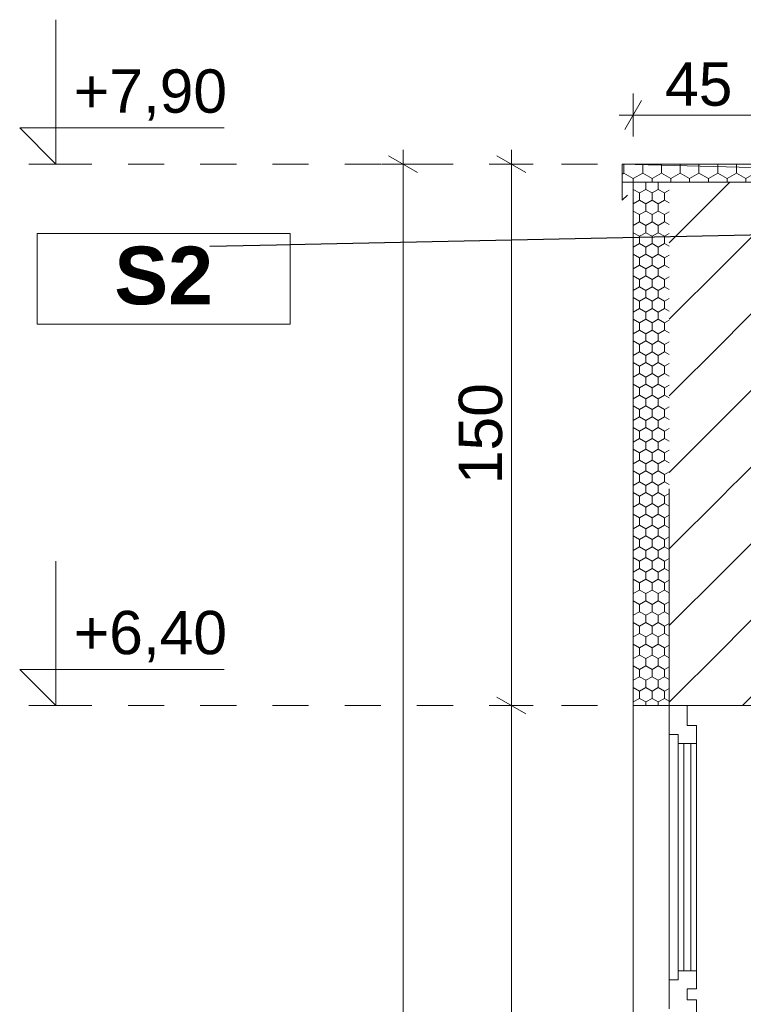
# Model space of a CAD drawing. Header units: centimetres. Extents: x 5703 to 19022, y -2164 to 612.
# Tile 32 of 49: x 16728 to 16929, y -504 to -231. Entities that reach past the tile are written whole.
import ezdxf

# ---------------------------------------------------------------- set-up
doc = ezdxf.new("R2010")
doc.units = ezdxf.units.CM
doc.header["$MEASUREMENT"] = 0
doc.set_wipeout_variables(frame=1)
doc.linetypes.add('Dashed-002', pattern=[20, 10, -10])
for name, color, linetype in [('830-Teksty Etykiety', 7, 'Continuous'), ('____PRZEKRÓJ_KRESKI', 7, 'Continuous'), ('MF_SCIANY_KONSTR istn.', 7, 'Continuous'), ('MF_WYM_DUŻE', 7, 'Continuous')]:
    doc.layers.add(name, color=color, linetype=linetype)
doc.styles.add('GENERATED_STYLE_3', font='arial.ttf')
doc.styles.add('GENERATED_STYLE_5', font='arialbd.ttf')
doc.dimstyles.new('GENERATED_STYLE__1', dxfattribs={"dimtxt": 12, "dimasz": 6.08, "dimexe": 0.18, "dimexo": 0.0625, "dimgap": 0.09, "dimtad": 1, "dimdec": 0, "dimzin": 0, "dimdsep": 46, "dimtxsty": 'GENERATED_STYLE_3', "dimblk": 'ARROWHEAD_2', "dimblk1": 'ARROWHEAD_2', "dimblk2": 'ARROWHEAD_2', "dimcen": 0.09, "dimse1": 1, "dimse2": 1, "dimclrd": 7, "dimclre": 7, "dimclrt": 7, "dimadec": 0, "dimazin": 0, "dimtfac": 1, "dimtdec": 4, "dimtmove": 0, "dimatfit": 3, "dimfxl": 1, "dimtolj": 1, "dimtzin": 0, "dimarcsym": 0})
doc.dimstyles.new('GENERATED_STYLE__2', dxfattribs={"dimtxt": 12, "dimasz": 6.08, "dimexe": 0.18, "dimexo": 0.0625, "dimgap": 0.09, "dimtad": 1, "dimtih": 1, "dimtoh": 1, "dimdec": 0, "dimzin": 0, "dimdsep": 46, "dimtxsty": 'GENERATED_STYLE_3', "dimblk": 'ARROWHEAD_2', "dimblk1": 'ARROWHEAD_2', "dimblk2": 'ARROWHEAD_2', "dimcen": 0.09, "dimse1": 1, "dimse2": 1, "dimclrd": 7, "dimclre": 7, "dimclrt": 7, "dimadec": 0, "dimazin": 0, "dimtfac": 1, "dimtdec": 4, "dimtmove": 0, "dimatfit": 3, "dimfxl": 1, "dimtolj": 1, "dimtzin": 0, "dimarcsym": 0})
doc.dimstyles.new('GENERATED_STYLE__4', dxfattribs={"dimtxt": 0.18, "dimasz": 9.12, "dimexe": 0.18, "dimexo": 0.0625, "dimgap": 0.09, "dimtad": 0, "dimtih": 1, "dimtoh": 1, "dimdec": 4, "dimzin": 0, "dimdsep": 46, "dimcen": 0.09, "dimadec": 0, "dimazin": 0, "dimtfac": 1, "dimtdec": 4, "dimtmove": 0, "dimatfit": 3, "dimldrblk": 'ARROWHEAD_11', "dimfxl": 1, "dimtolj": 1, "dimtzin": 0, "dimarcsym": 0})
pattern_1 = [(90, (-4821233.9283, -1061.3574), (-3.4641016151, 0), [2, -4]), (90, (-4821235.6604, -1058.3574), (-3.4641016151, 0), [2, -4]), (150, (-4821233.9283, -1059.3574), (1.7320508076, 3), [2, -4]), (150, (-4821237.3924, -1059.3574), (1.7320508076, 3), [2, -4]), (210, (-4821233.9283, -1061.3574), (-1.7320508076, 3), [2, -4]), (210, (-4821237.3924, -1061.3574), (-1.7320508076, 3), [2, -4])]
pattern_2 = [(45, (-4821233.928, -1061.357), (-10.60660172, 10.60660172), [])]

# ---------------------------------------------------------------- blocks, each defined once
blk = doc.blocks.new('*D2', base_point=(-4821233.93, -1061.36))
at = {"layer": 'MF_WYM_DUŻE', "color": 7, "linetype": 'Continuous', "lineweight": 15, "transparency": 16777216}
for p, q in [((16838.64, -273.67), (16830.64, -269.05)), ((16830.64, -1179.05), (16838.64, -1183.67))]:
    blk.add_line(p, q, dxfattribs=at)
at = {"layer": 'MF_WYM_DUŻE', "color": 7, "linetype": 'Continuous', "lineweight": 13, "transparency": 16777216}
for p, q in [((16834.64, -271.36), (16834.64, -267.45)), ((16840.64, -271.36), (16828.64, -271.36)), ((16834.64, -1181.36), (16834.64, -271.36)), ((16840.64, -1181.36), (16828.64, -1181.36)), ((16834.64, -1185.27), (16834.64, -1181.36))]:
    blk.add_line(p, q, dxfattribs=at)
at = {"layer": 'MF_WYM_DUŻE', "color": 7, "lineweight": 13, "transparency": 16777216, "insert": (16832.24, -740.02), "char_height": 12, "attachment_point": 7, "rotation": 90, "style": 'GENERATED_STYLE_3'}
blk.add_mtext('\\A1;{\\pql;\\fArial|b0|i0|c238|p38;910}', dxfattribs=at)
blk = doc.blocks.new('ARROWHEAD_2')
at = {"color": 0, "linetype": 'Continuous', "lineweight": 0}
for p, q in [((-0.378, -0.655), (0.378, 0.655)), ((0, 0), (-1, 0))]:
    blk.add_line(p, q, dxfattribs=at)
blk = doc.blocks.new('*D4', base_point=(-4821233.93, -1061.36))
at = {"layer": 'MF_WYM_DUŻE', "color": 7, "linetype": 'Continuous', "lineweight": 13, "transparency": 16777216}
for p, q in [((16898.36, -263.76), (16898.36, -251.76)), ((16943.36, -263.76), (16943.36, -251.76)), ((16894.45, -257.76), (16898.36, -257.76)), ((16898.36, -257.76), (16943.36, -257.76))]:
    blk.add_line(p, q, dxfattribs=at)
at = {"layer": 'MF_WYM_DUŻE', "color": 7, "linetype": 'Continuous', "lineweight": 15, "transparency": 16777216}
for p, q in [((16900.67, -253.76), (16896.05, -261.76)), ((16945.67, -253.76), (16941.05, -261.76))]:
    blk.add_line(p, q, dxfattribs=at)
at = {"layer": 'MF_WYM_DUŻE', "color": 7, "lineweight": 13, "transparency": 16777216, "char_height": 12, "attachment_point": 7, "style": 'GENERATED_STYLE_3'}
for s, insert in [('\\A1;{\\pql;\\fArial|b0|i0|c238|p38;45}', (16907.2, -255.36)), ('\\A1;{\\pql;\\fArial|b0|i0|c238|p38;5}', (16931.94, -255.36))]:
    blk.add_mtext(s, dxfattribs=dict(at, insert=insert))
blk = doc.blocks.new('*D12', base_point=(-4821233.93, -1061.36))
at = {"layer": 'MF_WYM_DUŻE', "color": 7, "linetype": 'Continuous', "lineweight": 15, "transparency": 16777216}
for p, q in [((16860.64, -419.05), (16868.64, -423.67)), ((16860.64, -624.05), (16868.64, -628.67))]:
    blk.add_line(p, q, dxfattribs=at)
at = {"layer": 'MF_WYM_DUŻE', "color": 7, "linetype": 'Continuous', "lineweight": 13, "transparency": 16777216}
for p, q in [((16870.64, -421.36), (16858.64, -421.36)), ((16864.64, -626.36), (16864.64, -421.36)), ((16870.64, -626.36), (16858.64, -626.36))]:
    blk.add_line(p, q, dxfattribs=at)
at = {"layer": 'MF_WYM_DUŻE', "color": 7, "lineweight": 13, "transparency": 16777216, "insert": (16862.24, -537.52), "char_height": 12, "attachment_point": 7, "rotation": 90, "style": 'GENERATED_STYLE_3'}
blk.add_mtext('\\A1;{\\pql;\\fArial|b0|i0|c238|p38;205}', dxfattribs=at)
blk = doc.blocks.new('*D13', base_point=(-4821233.93, -1061.36))
at = {"layer": 'MF_WYM_DUŻE', "color": 7, "linetype": 'Continuous', "lineweight": 15, "transparency": 16777216}
for p, q in [((16868.64, -273.67), (16860.64, -269.05)), ((16860.64, -419.05), (16868.64, -423.67))]:
    blk.add_line(p, q, dxfattribs=at)
at = {"layer": 'MF_WYM_DUŻE', "color": 7, "linetype": 'Continuous', "lineweight": 13, "transparency": 16777216}
for p, q in [((16864.64, -271.36), (16864.64, -267.45)), ((16870.64, -271.36), (16858.64, -271.36)), ((16864.64, -421.36), (16864.64, -271.36)), ((16870.64, -421.36), (16858.64, -421.36))]:
    blk.add_line(p, q, dxfattribs=at)
at = {"layer": 'MF_WYM_DUŻE', "color": 7, "lineweight": 13, "transparency": 16777216, "insert": (16862.24, -360.02), "char_height": 12, "attachment_point": 7, "rotation": 90, "style": 'GENERATED_STYLE_3'}
blk.add_mtext('\\A1;{\\pql;\\fArial|b0|i0|c238|p38;150}', dxfattribs=at)
blk = doc.blocks.new('*D14', base_point=(-4821233.93, -1061.36))
at = {"layer": 'MF_WYM_DUŻE', "color": 7, "linetype": 'Continuous', "lineweight": 15, "transparency": 16777216}
for p, q in [((18875.69, -273.67), (18867.69, -269.05)), ((18867.69, -1106.05), (18875.69, -1110.67))]:
    blk.add_line(p, q, dxfattribs=at)
at = {"layer": 'MF_WYM_DUŻE', "color": 7, "linetype": 'Continuous', "lineweight": 13, "transparency": 16777216}
for p, q in [((18871.69, -271.36), (18871.69, -267.45)), ((18877.69, -271.36), (18865.69, -271.36)), ((18871.69, -1108.36), (18871.69, -271.36)), ((18877.69, -1108.36), (18865.69, -1108.36)), ((18871.69, -1112.27), (18871.69, -1108.36))]:
    blk.add_line(p, q, dxfattribs=at)
at = {"layer": 'MF_WYM_DUŻE', "color": 7, "lineweight": 13, "transparency": 16777216, "insert": (18869.29, -703.52), "char_height": 12, "attachment_point": 7, "rotation": 90, "style": 'GENERATED_STYLE_3'}
blk.add_mtext('\\A1;{\\pql;\\fArial|b0|i0|c238|p38;837}', dxfattribs=at)
blk = doc.blocks.new('*D19', base_point=(-4821233.93, -1061.36))
at = {"layer": 'MF_WYM_DUŻE', "color": 7, "linetype": 'Continuous', "lineweight": 15, "transparency": 16777216}
for p, q in [((18847.67, -419.05), (18855.67, -423.67)), ((18847.67, -624.05), (18855.67, -628.67))]:
    blk.add_line(p, q, dxfattribs=at)
at = {"layer": 'MF_WYM_DUŻE', "color": 7, "linetype": 'Continuous', "lineweight": 13, "transparency": 16777216}
for p, q in [((18857.67, -421.36), (18845.67, -421.36)), ((18851.67, -626.36), (18851.67, -421.36)), ((18857.67, -626.36), (18845.67, -626.36)), ((18851.67, -771.36), (18851.67, -626.36))]:
    blk.add_line(p, q, dxfattribs=at)
at = {"layer": 'MF_WYM_DUŻE', "color": 7, "lineweight": 13, "transparency": 16777216, "insert": (18849.27, -537.52), "char_height": 12, "attachment_point": 7, "rotation": 90, "style": 'GENERATED_STYLE_3'}
blk.add_mtext('\\A1;{\\pql;\\fArial|b0|i0|c238|p38;205}', dxfattribs=at)
blk = doc.blocks.new('*D20', base_point=(-4821233.93, -1061.36))
at = {"layer": 'MF_WYM_DUŻE', "color": 7, "linetype": 'Continuous', "lineweight": 15, "transparency": 16777216}
for p, q in [((18855.67, -273.67), (18847.67, -269.05)), ((18847.67, -419.05), (18855.67, -423.67))]:
    blk.add_line(p, q, dxfattribs=at)
at = {"layer": 'MF_WYM_DUŻE', "color": 7, "linetype": 'Continuous', "lineweight": 13, "transparency": 16777216}
for p, q in [((18851.67, -271.36), (18851.67, -267.45)), ((18857.67, -271.36), (18845.67, -271.36)), ((18851.67, -421.36), (18851.67, -271.36)), ((18857.67, -421.36), (18845.67, -421.36))]:
    blk.add_line(p, q, dxfattribs=at)
at = {"layer": 'MF_WYM_DUŻE', "color": 7, "lineweight": 13, "transparency": 16777216, "insert": (18849.27, -360.02), "char_height": 12, "attachment_point": 7, "rotation": 90, "style": 'GENERATED_STYLE_3'}
blk.add_mtext('\\A1;{\\pql;\\fArial|b0|i0|c238|p38;150}', dxfattribs=at)
blk = doc.blocks.new('ARROWHEAD_11')
at = {"color": 0, "linetype": 'Continuous', "lineweight": 0}
blk.add_line((0, 0), (-1, 0), dxfattribs=at)
at = {"color": 0, "linetype": 'Continuous', "lineweight": 0, "const_width": 0.25, "flags": 128}
blk.add_lwpolyline([(-0.125, 0, 1), (0.125, 0, 1)], format="xyb", close=True, dxfattribs=at)

msp = doc.modelspace()

# ---------------------------------------------------------------- hatches: boundary and pattern name
at = {"layer": '____PRZEKRÓJ_KRESKI', "linetype": 'Continuous', "lineweight": 13}
h = msp.add_hatch(dxfattribs=at)
h.set_pattern_fill('HEXAGONAL_0002', color=5, style=0, pattern_type=2)
h.set_pattern_definition([(90, (-4821233.9283, -1061.3574), (-5.1961524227, 0), [3, -6]), (90, (-4821236.5264, -1056.8574), (-5.1961524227, 0), [3, -6]), (150, (-4821233.9283, -1058.3574), (2.5980762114, 4.5), [3, -6]), (150, (-4821239.1245, -1058.3574), (2.5980762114, 4.5), [3, -6]), (210, (-4821233.9283, -1061.3574), (-2.5980762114, 4.5), [3, -6]), (210, (-4821239.1245, -1061.3574), (-2.5980762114, 4.5), [3, -6])])
h.paths.add_polyline_path([(16895.36, -276.36), (16951.36, -276.36), (16951.36, -271.36), (16895.36, -271.36)])
h = msp.add_hatch(dxfattribs=at)
h.set_pattern_fill('STYROPIAN_0002', style=0, pattern_type=2)
h.set_pattern_definition(pattern_1)
h.paths.add_polyline_path([(16898.36, -276.36), (16898.36, -361.36), (16908.36, -361.36), (16908.36, -276.36)])
h = msp.add_hatch(dxfattribs=at)
h.set_pattern_fill('BLOCZKI_CERAMICZNE_0002', style=0, pattern_type=2)
h.set_pattern_definition(pattern_2)
h.paths.add_polyline_path([(16908.36, -361.36), (16923.36, -361.36), (16923.36, -276.36), (16908.36, -276.36)])
h = msp.add_hatch(dxfattribs=at)
h.set_pattern_fill('BLOCZKI_CERAMICZNE_0002', style=0, pattern_type=2)
h.set_pattern_definition(pattern_2)
h.paths.add_polyline_path([(16923.36, -361.36), (16928.36, -361.36), (16928.36, -276.36), (16923.36, -276.36)])
h = msp.add_hatch(dxfattribs=at)
h.set_pattern_fill('BLOCZKI_CERAMICZNE_0002', style=0, pattern_type=2)
h.set_pattern_definition(pattern_2)
h.paths.add_polyline_path([(16928.36, -361.36), (16943.36, -361.36), (16943.36, -276.36), (16928.36, -276.36)])
h = msp.add_hatch(dxfattribs=at)
h.set_pattern_fill('STYROPIAN_0002', style=0, pattern_type=2)
h.set_pattern_definition(pattern_1)
h.paths.add_polyline_path([(16908.36, -361.36), (16898.36, -361.36), (16898.36, -421.36), (16908.36, -421.36)])
h = msp.add_hatch(dxfattribs=at)
h.set_pattern_fill('BLOCZKI_CERAMICZNE_0002', style=0, pattern_type=2)
h.set_pattern_definition(pattern_2)
h.paths.add_polyline_path([(16923.36, -361.36), (16908.36, -361.36), (16908.36, -421.36), (16923.36, -421.36)])
h = msp.add_hatch(dxfattribs=at)
h.set_pattern_fill('BLOCZKI_CERAMICZNE_0002', style=0, pattern_type=2)
h.set_pattern_definition(pattern_2)
h.paths.add_polyline_path([(16928.36, -361.36), (16923.36, -361.36), (16923.36, -421.36), (16928.36, -421.36)])
h = msp.add_hatch(dxfattribs=at)
h.set_pattern_fill('BLOCZKI_CERAMICZNE_0002', style=0, pattern_type=2)
h.set_pattern_definition(pattern_2)
h.paths.add_polyline_path([(16953.36, -361.36), (16928.36, -361.36), (16928.36, -421.36), (16953.36, -421.36)])

# ---------------------------------------------------------------- linework, layer by layer
at = {"layer": '____PRZEKRÓJ_KRESKI', "color": 7, "linetype": 'Dashed-002', "lineweight": 13}
for p, q in [((16738.49, -271.36), (16895.07, -271.36)), ((16738.49, -421.36), (16898.36, -421.36))]:
    msp.add_line(p, q, dxfattribs=at)
at = {"layer": '____PRZEKRÓJ_KRESKI', "color": 7, "linetype": 'Continuous', "lineweight": 13}
for p, q in [((16895.36, -271.36), (16951.36, -271.36)), ((16895.36, -276.36), (16895.36, -271.36)), ((16895.36, -276.36), (16943.36, -276.36)), ((16898.36, -361.36), (16898.36, -276.36)), ((16898.36, -276.36), (16908.36, -276.36)), ((16898.36, -421.36), (16898.36, -361.36)), ((16908.36, -421.36), (16908.36, -361.36)), ((16908.36, -421.36), (16908.36, -361.36)), ((16898.36, -421.36), (16908.36, -421.36)), ((16898.36, -626.36), (16898.36, -421.36)), ((16908.36, -421.36), (16923.36, -421.36)), ((16908.36, -421.36), (16913.36, -421.36)), ((16908.36, -429.36), (16908.36, -421.36)), ((16913.36, -426.86), (16913.36, -421.36)), ((16923.36, -421.36), (16928.36, -421.36)), ((16928.36, -421.36), (16953.36, -421.36)), ((16913.36, -426.86), (16915.86, -426.86)), ((16915.86, -431.86), (16915.86, -426.86)), ((16908.36, -497.36), (16908.36, -429.36)), ((16908.36, -429.36), (16910.86, -429.36)), ((16910.86, -431.86), (16910.86, -429.36)), ((16910.86, -458.2), (16910.86, -431.86)), ((16910.86, -431.86), (16915.86, -431.86)), ((16912.36, -494.86), (16912.36, -431.86)), ((16914.36, -431.86), (16914.36, -494.86)), ((16915.86, -458.2), (16915.86, -431.86)), ((16910.86, -458.2), (16910.86, -458.29)), ((16915.86, -458.2), (16915.86, -458.29)), ((16910.86, -459.88), (16910.86, -458.29)), ((16910.86, -459.88), (16910.86, -460.82)), ((16910.86, -460.82), (16910.86, -461.68)), ((16915.86, -459.88), (16915.86, -458.29)), ((16915.86, -459.88), (16915.86, -460.82)), ((16915.86, -460.82), (16915.86, -461.68)), ((16910.86, -465.03), (16910.86, -461.68)), ((16915.86, -465.03), (16915.86, -461.68)), ((16910.86, -465.9), (16910.86, -465.03)), ((16910.86, -466.83), (16910.86, -465.9)), ((16915.86, -465.9), (16915.86, -465.03)), ((16915.86, -466.83), (16915.86, -465.9)), ((16910.86, -468.42), (16910.86, -466.83)), ((16910.86, -468.52), (16910.86, -468.42)), ((16910.86, -483.03), (16910.86, -468.52)), ((16915.86, -468.42), (16915.86, -466.83)), ((16915.86, -468.52), (16915.86, -468.42)), ((16915.86, -483.03), (16915.86, -468.52)), ((16910.86, -489.44), (16910.86, -483.03)), ((16915.86, -489.44), (16915.86, -483.03)), ((16910.86, -494.86), (16910.86, -489.44)), ((16915.86, -494.86), (16915.86, -489.44)), ((16910.86, -497.36), (16910.86, -494.86)), ((16910.86, -494.86), (16915.86, -494.86)), ((16915.86, -499.86), (16915.86, -494.86)), ((16908.36, -505.36), (16908.36, -497.36)), ((16908.36, -497.36), (16910.86, -497.36)), ((16913.36, -502.86), (16913.36, -499.86)), ((16913.36, -499.86), (16915.86, -499.86)), ((16913.36, -502.86), (16915.86, -502.86)), ((16915.86, -507.86), (16915.86, -502.86))]:
    msp.add_line(p, q, dxfattribs=at)
at = {"layer": 'MF_SCIANY_KONSTR istn.', "color": 5, "linetype": 'Continuous', "lineweight": 15}
for p, q in [((16895.36, -271.36), (16951.36, -272.89)), ((16895.36, -271.36), (16895.36, -281.36)), ((16895.36, -281.36), (16896.77, -279.94))]:
    msp.add_line(p, q, dxfattribs=at)
at = {"layer": 'MF_WYM_DUŻE', "color": 7, "linetype": 'Continuous', "lineweight": 13}
for p, q in [((16738.49, -271.36), (16738.49, -231.36)), ((16738.49, -271.36), (16728.49, -261.36)), ((16728.49, -261.36), (16738.49, -261.36)), ((16738.49, -261.36), (16785.07, -261.36)), ((16738.49, -271.36), (16730.99, -271.36)), ((16738.49, -271.36), (16745.99, -271.36)), ((16738.49, -421.36), (16738.49, -381.36)), ((16738.49, -421.36), (16728.49, -411.36)), ((16728.49, -411.36), (16738.49, -411.36)), ((16738.49, -411.36), (16785.07, -411.36)), ((16738.49, -421.36), (16730.99, -421.36)), ((16738.49, -421.36), (16745.99, -421.36))]:
    msp.add_line(p, q, dxfattribs=at)

# ---------------------------------------------------------------- texts
at = {"layer": 'MF_WYM_DUŻE', "color": 7, "lineweight": 13, "char_height": 12, "attachment_point": 7, "style": 'GENERATED_STYLE_3'}
for s, insert in [('\\A1;{\\pql;\\fArial|b0|i0|c238|p38;+7,90}', (16743.49, -259.36)), ('\\A1;{\\pql;\\fArial|b0|i0|c238|p38;+6,40}', (16743.49, -409.36))]:
    msp.add_mtext(s, dxfattribs=dict(at, insert=insert))

# ---------------------------------------------------------------- dimensions: what is measured, and where the dimension line sits
at = {"layer": 'MF_WYM_DUŻE', "color": 7, "linetype": 'Continuous', "lineweight": 13}
dim = msp.add_linear_dim(base=(16943.36, -257.76), p1=(16898.36, -276.36), p2=(16943.36, -276.36), dimstyle='GENERATED_STYLE__2', dxfattribs=at)
dim.commit()
dim.dimension.update_dxf_attribs({"geometry": '*D4', "text_midpoint": (16916.35, -249.36), "dimtype": 160})
for base, p1, p2, picture, middle in [((16834.64, -271.36), (16903.36, -1181.36), (16895.36, -271.36), '*D2', (16826.24, -726.29)), ((16864.64, -271.36), (16898.36, -421.36), (16895.36, -271.36), '*D13', (16856.24, -346.29)), ((18871.69, -271.36), (19022.36, -1108.36), (16895.36, -271.36), '*D14', (18863.29, -689.79)), ((18851.67, -271.36), (16898.36, -421.36), (16895.36, -271.36), '*D20', (18843.27, -346.29)), ((16864.64, -421.36), (16953.36, -626.36), (16898.36, -421.36), '*D12', (16856.24, -523.79)), ((18851.67, -421.36), (16953.36, -626.36), (16898.36, -421.36), '*D19', (18843.27, -523.79))]:
    dim = msp.add_linear_dim(base=base, p1=p1, p2=p2, angle=90, dimstyle='GENERATED_STYLE__1', dxfattribs=at)
    dim.commit()
    dim.dimension.update_dxf_attribs({"geometry": picture, "text_midpoint": middle, "dimtype": 160, "text_rotation": 90})

# ---------------------------------------------------------------- wipeouts: each hides what was drawn before it
at = {"color": 7, "linetype": 'Continuous', "lineweight": 13, "ltscale": 67084.407459}
msp.add_wipeout([(16733.36, -290.55), (16803.36, -290.55), (16803.36, -315.69), (16733.36, -315.69)], dxfattribs=at).dxf.layer = '830-Teksty Etykiety'

# ---------------------------------------------------------------- next in the draw order: linework, layer by layer
at = {"layer": '830-Teksty Etykiety', "color": 7, "linetype": 'Continuous', "lineweight": 13, "flags": 128}
msp.add_lwpolyline([(16733.36, -290.55), (16803.36, -290.55), (16803.36, -315.69), (16733.36, -315.69)], close=True, dxfattribs=at)

# ---------------------------------------------------------------- next in the draw order: texts
at = {"layer": '830-Teksty Etykiety', "color": 7, "linetype": 'Continuous', "lineweight": 13, "insert": (16768.36, -294.21), "char_height": 16, "attachment_point": 2, "style": 'GENERATED_STYLE_5'}
msp.add_mtext('\\A1;{\\pqc;\\fArial|b1|i0|c238|p38;S2}', dxfattribs=at)

# ---------------------------------------------------------------- next in the draw order: leaders
at = {"layer": '830-Teksty Etykiety', "color": 7, "linetype": 'Continuous', "lineweight": 13, "annotation_type": 0, "has_hookline": 1, "hookline_direction": 1, "text_width": 25.41}
msp.add_leader([(16953.36, -290.55), (16781.14, -294.21)], dimstyle='GENERATED_STYLE__4', dxfattribs=at)

doc.saveas('drawing.dxf')
